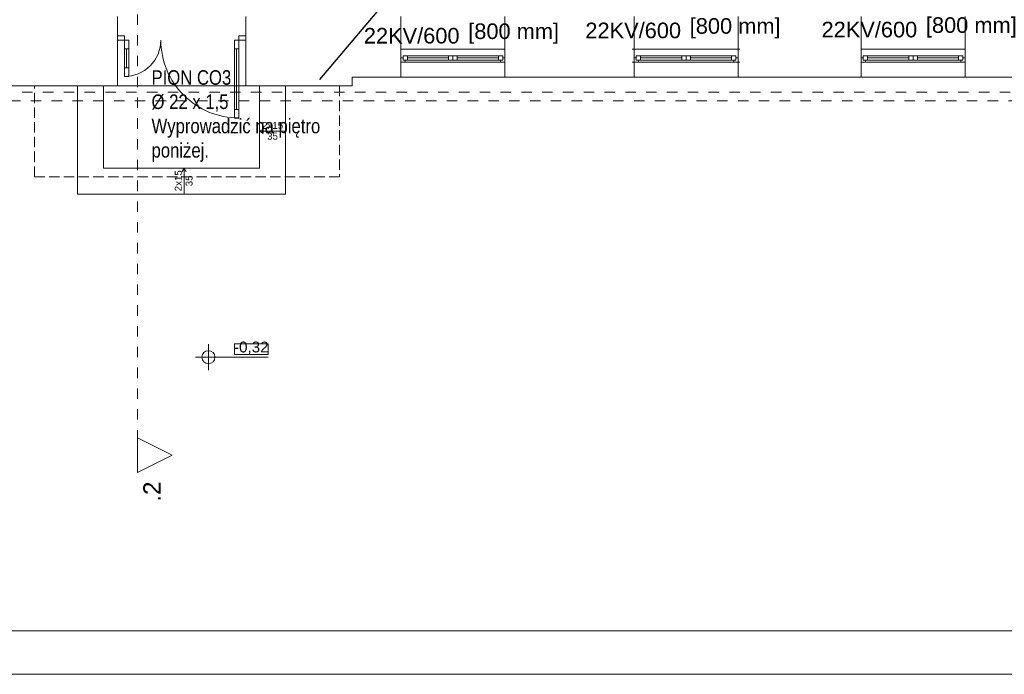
# Model space of a CAD drawing. Header units: millimetres. Extents: x 204754 to 495640, y -178579 to -98814.
# Tile 21 of 179: x 221379 to 232740, y -146315 to -138755. Entities that reach past the tile are written whole.
import ezdxf
from ezdxf import colors
from ezdxf.entities.mleader import LeaderData, LeaderLine
from ezdxf.lldxf.tags import DXFTag
from ezdxf.math import Vec2, Vec3

# ---------------------------------------------------------------- set-up
doc = ezdxf.new("R2010")
doc.units = ezdxf.units.MM
doc.header["$MEASUREMENT"] = 0
doc.linetypes.add('Krawędzie ukryte', pattern=[170, 120, -50])
doc.linetypes.add('Przerywana', pattern=[240, 120, -120])
doc.layers.get('0').update_dxf_attribs({"color": 252, "lineweight": 5})
for name, color, linetype, lineweight in [('840-G Znaczniki ogólne_Nr_pióra__3', 252, 'Continuous', 5), ('IS_opisy', 7, 'Continuous', 35), ('Nowe_! Tabelka_Nr_pióra__19', 252, 'Continuous', 5), ('Nowe_! Tabelka_Nr_pióra__7', 252, 'Continuous', 5), ('Nowe_220-A Ściany_Nr_pióra__112', 252, 'Continuous', 5), ('Nowe_220-A Ściany_Nr_pióra__41', 252, 'Continuous', 5), ('Nowe_299-A Wymiary Opisy_Nr_pióra__29', 252, 'Continuous', 5), ('Nowe_299-A Wymiary Opisy_Nr_pióra__73', 252, 'Continuous', 5), ('Nowe_Drzwi ARCHICAD_Nr_pióra__63', 252, 'Continuous', 5), ('Nowe_Floors_Nr_pióra__104', 252, 'Continuous', 5), ('Nowe_Nowe_220(1)-A Ściany zewnętrzne_Nr_pióra__103', 252, 'Continuous', 5), ('Nowe_Nowe_220(1)-A Ściany zewnętrzne_Nr_pióra__23', 252, 'Continuous', 5), ('Nowe_Nowe_220(1)-A Ściany zewnętrzne_Nr_pióra__57', 252, 'Continuous', 5), ('Nowe_Nowe_220(1)-A Ściany zewnętrzne_Nr_pióra__64', 252, 'Continuous', 5), ('Nowe_Okna ARCHICADa_Nr_pióra__112', 252, 'Continuous', 5), ('Nowe_Okna ARCHICADa_Nr_pióra__23', 252, 'Continuous', 5), ('Nowe_Okna ARCHICADa_Nr_pióra__3', 252, 'Continuous', 5)]:
    doc.layers.add(name, color=color, linetype=linetype, lineweight=lineweight)
doc.layers.add('IS_Text_Odbiornikow_Therm', color=7, linetype='Continuous')
doc.styles.add('GENERATED_STYLE_1', font='arial.ttf')
doc.styles.add('GENERATED_STYLE_4', font='arial.ttf')
doc.styles.add('Opisowy', font='arial.ttf')
tags = doc.linetypes.add('SOLID', pattern=[10, 10, 0]).pattern_tags.tags
tags[6:7] = [DXFTag(74, 4), DXFTag(75, 0), DXFTag(340, '0'), DXFTag(46, 0.0), DXFTag(50, 0.0), DXFTag(44, 0.0), DXFTag(45, 0.0)]
tags[4:5] = [DXFTag(74, 4), DXFTag(75, 0), DXFTag(340, '0'), DXFTag(46, 0.0), DXFTag(50, 0.0), DXFTag(44, 0.0), DXFTag(45, 0.0)]

# ---------------------------------------------------------------- blocks, each defined once
blk = doc.blocks.new('podkład 20251118')
at = {"color": 252, "lineweight": 5}
for p, q in [((224247, -142498), (223857, -142498)), ((223857, -142498), (223857, -142623)), ((224247, -142623), (224247, -142498)), ((223857, -142623), (224247, -142623)), ((222737, -143984), (222737, -143584)), ((222737, -143584), (223137, -143784)), ((223137, -143784), (222737, -143984))]:
    blk.add_line(p, q, dxfattribs=at)
at = {"layer": '840-G Znaczniki ogólne_Nr_pióra__3', "color": 252, "linetype": 'Przerywana', "lineweight": 5}
blk.add_line((222737, -121894), (222737, -143584), dxfattribs=at)
at = {"layer": '840-G Znaczniki ogólne_Nr_pióra__3', "color": 252, "linetype": 'Continuous', "lineweight": 5}
for p, q in [((222737, -143584), (223137, -143784)), ((222737, -143984), (222737, -143584)), ((223137, -143784), (222737, -143984))]:
    blk.add_line(p, q, dxfattribs=at)
at = {"layer": 'Nowe_! Tabelka_Nr_pióra__19', "color": 252, "linetype": 'Continuous', "lineweight": 5}
blk.add_line((204754, -146315), (246754, -146315), dxfattribs=at)
at = {"layer": 'Nowe_! Tabelka_Nr_pióra__7', "color": 252, "linetype": 'Continuous', "lineweight": 5}
blk.add_line((206754, -145815), (246254, -145815), dxfattribs=at)
at = {"layer": 'Nowe_220-A Ściany_Nr_pióra__112', "color": 252, "linetype": 'Continuous', "lineweight": 5}
for p, q in [((225777, -139096), (225777, -139196)), ((226977, -139096), (226977, -139196)), ((228467, -139096), (228447, -139096)), ((228467, -139096), (228467, -139196)), ((229667, -139096), (229667, -139196)), ((229687, -139096), (229667, -139096)), ((231087, -139096), (231087, -139196)), ((232287, -139096), (232287, -139196)), ((225777, -139196), (225777, -139246)), ((226977, -139196), (226977, -139246)), ((228447, -139246), (228467, -139246)), ((228467, -139196), (228467, -139246)), ((229667, -139196), (229667, -139246)), ((229667, -139246), (229687, -139246)), ((231087, -139196), (231087, -139246)), ((232287, -139196), (232287, -139246))]:
    blk.add_line(p, q, dxfattribs=at)
at = {"layer": 'Nowe_220-A Ściany_Nr_pióra__41', "color": 252, "linetype": 'Continuous', "lineweight": 5}
for p, q in [((222507, -138941), (222507, -138866)), ((222507, -138991), (222507, -138941)), ((223987, -138941), (223987, -138866)), ((223987, -138991), (223987, -138941))]:
    blk.add_line(p, q, dxfattribs=at)
at = {"layer": 'Nowe_299-A Wymiary Opisy_Nr_pióra__73', "color": 252, "linetype": 'Continuous', "lineweight": 5}
for p, q in [((223557, -142803), (223557, -142503)), ((223407, -142653), (223707, -142653)), ((223707, -142653), (224247, -142653))]:
    blk.add_line(p, q, dxfattribs=at)
blk.add_circle((223557, -142653), 75, dxfattribs=at)
at = {"layer": 'Nowe_Drzwi ARCHICAD_Nr_pióra__63', "color": 252, "linetype": 'Continuous', "lineweight": 5}
for p, q in [((222507, -138941), (222507, -138866)), ((222507, -138991), (222507, -138941)), ((222507, -138941), (222587, -138941)), ((222507, -138991), (222507, -138941)), ((222507, -138991), (222507, -138941)), ((222587, -138941), (222587, -138991)), ((223907, -138991), (223907, -138941)), ((223907, -138941), (223987, -138941)), ((223987, -138941), (223987, -138866)), ((223987, -138941), (223987, -138991)), ((223987, -138991), (223987, -138941)), ((223987, -138991), (223987, -138941)), ((222587, -138991), (222507, -138991)), ((222587, -139091), (222587, -138991)), ((222587, -138991), (222637, -138991)), ((222637, -138991), (222637, -139091)), ((223857, -138991), (223857, -139091)), ((223907, -138991), (223857, -138991)), ((223987, -138991), (223907, -138991)), ((223907, -139091), (223907, -138991)), ((222587, -139311), (222587, -139091)), ((222587, -139091), (222612, -139091)), ((222637, -139091), (222587, -139091)), ((222612, -139091), (222612, -139311)), ((222612, -139311), (222612, -139091)), ((222612, -139091), (222637, -139091)), ((222612, -139311), (222612, -139091)), ((222637, -139091), (222637, -139311)), ((223857, -139091), (223857, -139791)), ((223882, -139091), (223857, -139091)), ((223857, -139091), (223907, -139091)), ((223882, -139091), (223882, -139791)), ((223907, -139091), (223882, -139091)), ((223882, -139791), (223882, -139091)), ((223882, -139791), (223882, -139091)), ((223907, -139791), (223907, -139091)), ((222612, -139311), (222587, -139311)), ((222587, -139411), (222587, -139311)), ((222587, -139311), (222637, -139311)), ((222637, -139311), (222612, -139311)), ((222637, -139311), (222637, -139411)), ((222637, -139411), (222587, -139411)), ((223857, -139791), (223882, -139791)), ((223907, -139791), (223857, -139791)), ((223857, -139791), (223857, -139891)), ((223882, -139791), (223907, -139791)), ((223907, -139891), (223907, -139791)), ((223857, -139891), (223907, -139891))]:
    blk.add_line(p, q, dxfattribs=at)
at = {"layer": 'Nowe_Drzwi ARCHICAD_Nr_pióra__63', "color": 252, "linetype": 'Continuous', "lineweight": 5, "extrusion": (0, 0, -1)}
for centre, major_axis in [((222587, -138991), (-297, 297)), ((223907, -138991), (636, 636))]:
    blk.add_ellipse(centre, major_axis=major_axis, ratio=1, start_param=2.356194, end_param=3.926991, dxfattribs=at)
at = {"layer": 'Nowe_Floors_Nr_pióra__104', "color": 252, "linetype": 'Continuous', "lineweight": 5}
for p, q in [((224146, -140043), (224189, -140018)), ((224447, -140043), (224146, -140043)), ((224146, -140043), (224189, -140068)), ((223275, -140470), (223250, -140513)), ((223275, -140470), (223275, -140764)), ((223275, -140470), (223300, -140513))]:
    blk.add_line(p, q, dxfattribs=at)
at = {"layer": 'Nowe_Nowe_220(1)-A Ściany zewnętrzne_Nr_pióra__103', "color": 252, "linetype": 'Przerywana', "lineweight": 5}
for p, q in [((234007, -139592), (212537, -139592)), ((234107, -139692), (212437, -139692))]:
    blk.add_line(p, q, dxfattribs=at)
at = {"layer": 'Nowe_Nowe_220(1)-A Ściany zewnętrzne_Nr_pióra__23', "color": 252, "linetype": 'Continuous', "lineweight": 5}
blk.add_line((224307, -139520), (222507, -139520), dxfattribs=at)
blk.add_line((224307, -139520), (222507, -139520), dxfattribs=at)
at = {"layer": 'Nowe_Nowe_220(1)-A Ściany zewnętrzne_Nr_pióra__57', "color": 252, "linetype": 'Continuous', "lineweight": 5}
for p, q in [((222507, -139520), (222507, -138720)), ((223987, -139520), (223987, -138720)), ((225777, -139420), (225777, -138720)), ((225777, -139420), (225777, -138720)), ((226977, -139420), (226977, -138720)), ((228467, -139420), (228467, -138720)), ((229667, -139420), (229667, -138720)), ((231087, -139420), (231087, -138720)), ((232287, -139420), (232287, -138720)), ((225214, -139420), (233137, -139420)), ((225214, -139520), (225214, -139420)), ((221071, -139520), (225214, -139520))]:
    blk.add_line(p, q, dxfattribs=at)
at = {"layer": 'Nowe_Nowe_220(1)-A Ściany zewnętrzne_Nr_pióra__64', "color": 252, "linetype": 'Krawędzie ukryte', "lineweight": 5}
for p, q in [((221549, -140569), (221549, -139520)), ((225068, -139520), (225068, -140569)), ((225068, -140569), (221549, -140569))]:
    blk.add_line(p, q, dxfattribs=at)
at = {"layer": 'Nowe_Nowe_220(1)-A Ściany zewnętrzne_Nr_pióra__64', "color": 252, "linetype": 'Continuous', "lineweight": 5}
for p, q in [((222047, -139520), (222047, -140770)), ((222347, -139520), (222347, -140470)), ((224147, -140470), (224147, -139520)), ((224447, -140770), (224447, -139520)), ((222347, -140470), (224147, -140470)), ((222047, -140770), (224447, -140770))]:
    blk.add_line(p, q, dxfattribs=at)
at = {"layer": 'Nowe_Okna ARCHICADa_Nr_pióra__112', "color": 252, "linetype": 'Continuous', "lineweight": 5}
for p, q in [((225777, -139096), (225777, -139196)), ((226977, -139096), (226977, -139196)), ((228467, -139096), (228467, -139196)), ((229667, -139096), (229667, -139196)), ((231087, -139096), (231087, -139196)), ((232287, -139096), (232287, -139196)), ((225777, -139196), (225777, -139246)), ((225777, -139196), (225777, -139246)), ((226977, -139196), (226977, -139246)), ((226977, -139196), (226977, -139246)), ((228467, -139196), (228467, -139246)), ((228467, -139196), (228467, -139246)), ((229667, -139196), (229667, -139246)), ((229667, -139196), (229667, -139246)), ((231087, -139196), (231087, -139246)), ((231087, -139196), (231087, -139246)), ((232287, -139196), (232287, -139246)), ((232287, -139196), (232287, -139246))]:
    blk.add_line(p, q, dxfattribs=at)
at = {"layer": 'Nowe_Okna ARCHICADa_Nr_pióra__23', "color": 252, "linetype": 'Continuous', "lineweight": 5}
for p, q in [((225777, -139196), (225802, -139196)), ((225827, -139246), (225777, -139246)), ((225802, -139171), (225852, -139171)), ((225802, -139221), (225802, -139171)), ((225802, -139196), (225802, -139221)), ((225802, -139221), (225827, -139221)), ((225852, -139221), (225802, -139221)), ((225827, -139221), (225827, -139246)), ((225852, -139171), (225852, -139221)), ((225852, -139171), (226327, -139171)), ((225852, -139196), (226327, -139196)), ((226327, -139221), (225852, -139221)), ((226327, -139221), (226327, -139171)), ((226327, -139171), (226377, -139171)), ((226377, -139221), (226327, -139221)), ((226377, -139171), (226377, -139221)), ((226377, -139171), (226427, -139171)), ((226377, -139221), (226377, -139171)), ((226427, -139221), (226377, -139221)), ((226427, -139171), (226427, -139221)), ((226427, -139171), (226902, -139171)), ((226427, -139196), (226902, -139196)), ((226902, -139221), (226427, -139221)), ((226902, -139221), (226902, -139171)), ((226902, -139171), (226952, -139171)), ((226952, -139221), (226902, -139221)), ((226927, -139246), (226927, -139221)), ((226927, -139221), (226952, -139221)), ((226977, -139246), (226927, -139246)), ((226952, -139171), (226952, -139221)), ((226952, -139221), (226952, -139196)), ((226952, -139196), (226977, -139196)), ((228467, -139196), (228492, -139196)), ((228517, -139246), (228467, -139246)), ((228492, -139171), (228542, -139171)), ((228492, -139221), (228492, -139171)), ((228492, -139196), (228492, -139221)), ((228492, -139221), (228517, -139221)), ((228542, -139221), (228492, -139221)), ((228517, -139221), (228517, -139246)), ((228542, -139171), (228542, -139221)), ((228542, -139171), (229017, -139171)), ((228542, -139196), (229017, -139196)), ((229017, -139221), (228542, -139221)), ((229017, -139221), (229017, -139171)), ((229017, -139171), (229067, -139171)), ((229067, -139221), (229017, -139221)), ((229067, -139171), (229067, -139221)), ((229067, -139171), (229117, -139171)), ((229067, -139221), (229067, -139171)), ((229117, -139221), (229067, -139221)), ((229117, -139171), (229117, -139221)), ((229117, -139171), (229592, -139171)), ((229117, -139196), (229592, -139196)), ((229592, -139221), (229117, -139221)), ((229592, -139221), (229592, -139171)), ((229592, -139171), (229642, -139171)), ((229642, -139221), (229592, -139221)), ((229617, -139246), (229617, -139221)), ((229617, -139221), (229642, -139221)), ((229667, -139246), (229617, -139246)), ((229642, -139171), (229642, -139221)), ((229642, -139221), (229642, -139196)), ((229642, -139196), (229667, -139196)), ((231087, -139196), (231112, -139196)), ((231137, -139246), (231087, -139246)), ((231112, -139171), (231162, -139171)), ((231112, -139221), (231112, -139171)), ((231112, -139196), (231112, -139221)), ((231112, -139221), (231137, -139221)), ((231162, -139221), (231112, -139221)), ((231137, -139221), (231137, -139246)), ((231162, -139171), (231162, -139221)), ((231162, -139171), (231637, -139171)), ((231162, -139196), (231637, -139196)), ((231637, -139221), (231162, -139221)), ((231637, -139221), (231637, -139171)), ((231637, -139171), (231687, -139171)), ((231687, -139221), (231637, -139221)), ((231687, -139171), (231687, -139221)), ((231687, -139171), (231737, -139171)), ((231687, -139221), (231687, -139171)), ((231737, -139221), (231687, -139221)), ((231737, -139171), (231737, -139221)), ((231737, -139171), (232212, -139171)), ((231737, -139196), (232212, -139196)), ((232212, -139221), (231737, -139221)), ((232212, -139221), (232212, -139171)), ((232212, -139171), (232262, -139171)), ((232262, -139221), (232212, -139221)), ((232237, -139246), (232237, -139221)), ((232237, -139221), (232262, -139221)), ((232287, -139246), (232237, -139246)), ((232262, -139171), (232262, -139221)), ((232262, -139221), (232262, -139196)), ((232262, -139196), (232287, -139196))]:
    blk.add_line(p, q, dxfattribs=at)
at = {"layer": 'Nowe_Okna ARCHICADa_Nr_pióra__3', "color": 252, "linetype": 'Continuous', "lineweight": 5}
for p, q in [((225777, -139096), (226977, -139096)), ((228467, -139096), (229667, -139096)), ((231087, -139096), (232287, -139096)), ((225777, -139246), (226977, -139246)), ((226377, -139246), (225827, -139246)), ((225852, -139171), (226327, -139171)), ((226927, -139246), (226377, -139246)), ((226427, -139171), (226902, -139171)), ((228467, -139246), (229667, -139246)), ((229067, -139246), (228517, -139246)), ((228542, -139171), (229017, -139171)), ((229617, -139246), (229067, -139246)), ((229117, -139171), (229592, -139171)), ((231087, -139246), (232287, -139246)), ((231687, -139246), (231137, -139246)), ((231162, -139171), (231637, -139171)), ((232237, -139246), (231687, -139246)), ((231737, -139171), (232212, -139171))]:
    blk.add_line(p, q, dxfattribs=at)
at = {"layer": '840-G Znaczniki ogólne_Nr_pióra__3', "color": 252, "lineweight": 5, "style": 'GENERATED_STYLE_4'}
blk.add_text('.2', height=200, rotation=90, dxfattribs=at).set_placement((223005, -144322))
at = {"layer": 'Nowe_! Tabelka_Nr_pióra__7', "color": 252, "lineweight": 5, "style": 'GENERATED_STYLE_1'}
for s, p in [('2x15', (224176, -140016)), ('35', (224234, -140141))]:
    blk.add_text(s, height=80, dxfattribs=at).set_placement(p)
for s, p in [('2x15', (223248, -140737)), ('35', (223373, -140679))]:
    blk.add_text(s, height=80, rotation=90, dxfattribs=at).set_placement(p)
at = {"layer": 'Nowe_299-A Wymiary Opisy_Nr_pióra__29', "color": 252, "lineweight": 5, "style": 'GENERATED_STYLE_4'}
blk.add_text('-0,32', height=125, dxfattribs=at).set_placement((223852, -142598))
blk = doc.blocks.new('_None')

msp = doc.modelspace()

# ---------------------------------------------------------------- block references
msp.add_blockref('podkład 20251118', (0, 0))

# ---------------------------------------------------------------- texts
at = {"layer": 'IS_Text_Odbiornikow_Therm', "linetype": 'SOLID', "ltscale": 10, "char_height": 180}
for s, insert, attachment_point in [('\\fArial|b0|i0;22KV/600', (229010, -138972), 9), ('\\fArial|b0|i0;[800 mm]', (229110, -138972), 7), ('\\fArial|b0|i0;22KV/600', (231735, -138962), 9), ('\\fArial|b0|i0;[800 mm]', (231835, -138962), 7), ('\\fArial|b0|i0;22KV/600', (226454, -139033), 9), ('\\fArial|b0|i0;[800 mm]', (226554, -139033), 7)]:
    msp.add_mtext(s, dxfattribs=dict(at, insert=insert, attachment_point=attachment_point))

# ---------------------------------------------------------------- leaders
at = {"layer": 'IS_opisy', "lineweight": 25}
ml = msp.add_multileader_mtext('Standard', dxfattribs=at)
ml.set_content('{\\fArial Narrow|b0|i0|c238|p34;PION CO3\\P%%C 22 x 1,5\\PWyprowadzić na piętro poniżej.}', color=256, style='Opisowy')
ml.set_leader_properties()
ml.set_arrow_properties(name='NONE')
ml.build(insert=Vec2(0, 0))
ml.multileader.update_dxf_attribs({"dogleg_length": 0.1, "arrow_head_size": 8.61})
ctx = ml.context
ctx.base_point, ctx.char_height, ctx.arrow_head_size, ctx.landing_gap_size, ctx.plane_origin = Vec3(222899, -139447), 168, 8.61, 0.861, Vec3(226873, -141280)
notes = []
notes.append((ctx, [(1, (1, 1, 0), (224838, -139447), (-1, 0), 0.1, [(0, [(225500, -138665)], 256, [])])]))
ctx.mtext.insert, ctx.mtext.width, ctx.mtext.flow_direction = Vec3(222900, -139339), 2253.53, 5
for ctx, leaders in notes:
    for number, flags, end, landing, length, lines in leaders:
        leader = LeaderData()
        leader.index, (leader.has_last_leader_line, leader.has_dogleg_vector, leader.attachment_direction) = number, flags
        leader.last_leader_point, leader.dogleg_vector, leader.dogleg_length = Vec3(end), Vec3(landing), length
        for number, points, colour, breaks in lines:
            line = LeaderLine()
            line.index, line.vertices, line.color, line.breaks = number, Vec3.list(points), colors.encode_raw_color(colour), breaks
            leader.lines.append(line)
        ctx.leaders.append(leader)

doc.saveas('drawing.dxf')
